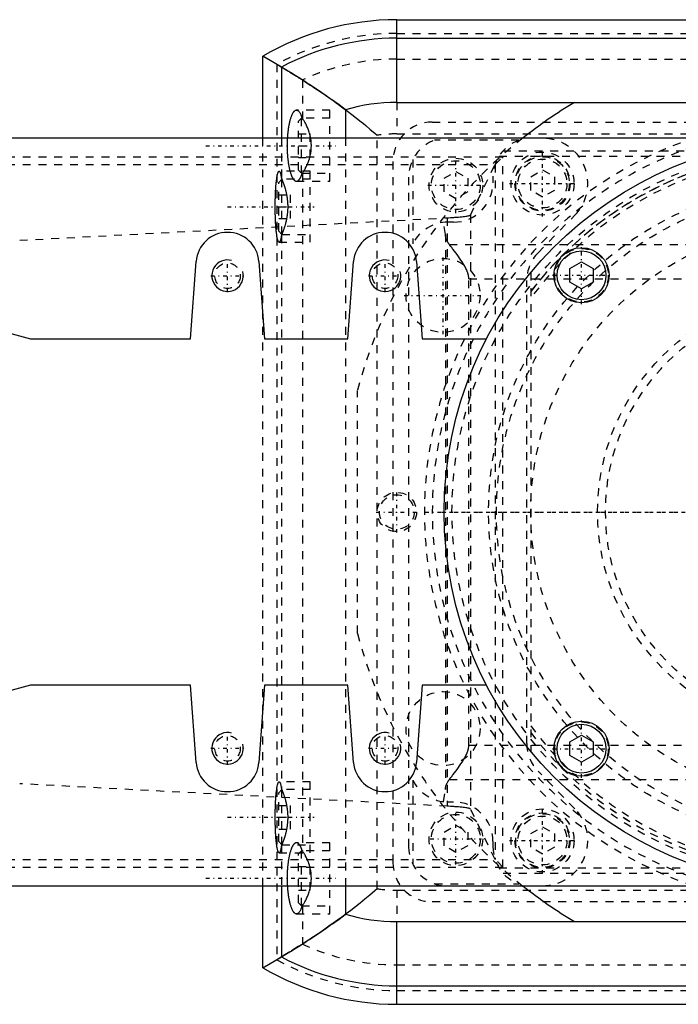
# Model space of a CAD drawing. Extents: x -400 to 147, y -88 to 88.
# Tile 2 of 6: x -276 to -193, y -63 to 63. Entities that reach past the tile are written whole.
import ezdxf

# ---------------------------------------------------------------- set-up
doc = ezdxf.new("R2010")
doc.units = 0
doc.linetypes.add('CENTER', pattern=[1.5, 0.45, -0.5, 0.05, -0.5])
doc.linetypes.add('DASHED', pattern=[2, 1, -1])
for name, color, linetype in [('AM_0', 7, 'CONTINUOUS'), ('AM_10', 7, 'CONTINUOUS'), ('AM_3', 7, 'DASHED'), ('AM_7', 7, 'CENTER')]:
    doc.layers.add(name, color=color, linetype=linetype)

msp = doc.modelspace()

# ---------------------------------------------------------------- linework, layer by layer
at = {"layer": 'AM_0', "color": 7, "linetype": 'CONTINUOUS'}
for p, q in [((-228.5, 52), (-228.5, 62.5)), ((-228.5, 62.5), (60, 62.5)), ((-228.5, 60.15), (60, 60.15)), ((-245.5, 47.5), (-245.5, 57.87)), ((-243.15, 56.49), (-245.5, 57.87)), ((-243.15, 56.49), (-243.15, 47.5)), ((-228.5, 52), (60, 52)), ((-235, 51.06), (-235, 47.5)), ((-350, 47.5), (-175, 47.5)), ((-254.71, 22), (-253.99, 31.79)), ((-246.01, 31.79), (-245.29, 22)), ((-234.71, 22), (-233.99, 31.79)), ((-226.01, 31.79), (-225.29, 22)), ((-206.55, 30.92), (-205.05, 31.78)), ((-205.05, 31.78), (-203.55, 30.92)), ((-206.55, 29.19), (-206.55, 30.92)), ((-203.55, 30.92), (-203.55, 29.19)), ((-205.05, 28.32), (-206.55, 29.19)), ((-203.55, 29.19), (-205.05, 28.32)), ((-290, 26.02), (-275, 22)), ((-275, 22), (-254.71, 22)), ((-245.29, 22), (-234.71, 22)), ((-225.29, 22), (-217.1, 22)), ((-275, -22), (-290, -26.02)), ((-254.71, -22), (-275, -22)), ((-253.99, -31.79), (-254.71, -22)), ((-245.29, -22), (-246.01, -31.79)), ((-234.71, -22), (-245.29, -22)), ((-233.99, -31.79), (-234.71, -22)), ((-225.29, -22), (-226.01, -31.79)), ((-217.1, -22), (-225.29, -22)), ((-206.55, -29.19), (-205.05, -28.32)), ((-205.05, -28.32), (-203.55, -29.19)), ((-206.55, -30.92), (-206.55, -29.19)), ((-203.55, -29.19), (-203.55, -30.92)), ((-205.05, -31.78), (-206.55, -30.92)), ((-203.55, -30.92), (-205.05, -31.78)), ((-175, -47.5), (-350, -47.5)), ((-243.15, -47.5), (-243.15, -56.49)), ((-235, -47.5), (-235, -51.06)), ((-245.5, -57.87), (-245.5, -47.5)), ((-228.5, -62.5), (-228.5, -52)), ((-228.5, -52), (60, -52)), ((-245.5, -57.87), (-243.15, -56.49)), ((-228.5, -60.15), (60, -60.15)), ((-228.5, -62.5), (60, -62.5))]:
    msp.add_line(p, q, dxfattribs=at)
for points in [[(-235, 51.06, 0), (-235.28, 51.27, 0), (-235.84, 51.68, 0), (-236.39, 52.08, 0), (-236.67, 52.28, 0), (-236.95, 52.47, 0), (-237.49, 52.85, 0), (-238.03, 53.22, 0), (-238.56, 53.58, 0), (-239.08, 53.93, 0), (-239.58, 54.26, 0), (-239.83, 54.42, 0), (-240.07, 54.58, 0), (-240.54, 54.88, 0), (-240.99, 55.16, 0), (-241.41, 55.42, 0), (-241.8, 55.67, 0), (-242.02, 55.8, 0), (-242.08, 55.84, 0), (-242.14, 55.87, 0), (-242.16, 55.89, 0), (-242.19, 55.91, 0), (-242.25, 55.94, 0), (-242.31, 55.98, 0), (-242.33, 56, 0), (-242.36, 56.01, 0), (-242.41, 56.04, 0), (-242.47, 56.08, 0), (-242.49, 56.09, 0), (-242.52, 56.11, 0), (-242.57, 56.14, 0), (-242.62, 56.17, 0), (-242.67, 56.2, 0), (-242.72, 56.23, 0), (-242.76, 56.26, 0), (-242.79, 56.27, 0), (-242.81, 56.28, 0), (-242.85, 56.31, 0), (-242.9, 56.34, 0), (-242.94, 56.36, 0), (-242.98, 56.39, 0), (-243.02, 56.41, 0), (-243.04, 56.42, 0), (-243.06, 56.43, 0), (-243.1, 56.46, 0), (-243.13, 56.48, 0), (-243.15, 56.49, 0)], [(-243.15, -56.49, 0), (-243.13, -56.48, 0), (-243.1, -56.46, 0), (-243.06, -56.43, 0), (-243.04, -56.42, 0), (-243.02, -56.41, 0), (-242.98, -56.39, 0), (-242.94, -56.36, 0), (-242.9, -56.34, 0), (-242.85, -56.31, 0), (-242.81, -56.28, 0), (-242.79, -56.27, 0), (-242.76, -56.26, 0), (-242.72, -56.23, 0), (-242.67, -56.2, 0), (-242.62, -56.17, 0), (-242.57, -56.14, 0), (-242.52, -56.11, 0), (-242.49, -56.09, 0), (-242.47, -56.08, 0), (-242.41, -56.04, 0), (-242.36, -56.01, 0), (-242.33, -56, 0), (-242.31, -55.98, 0), (-242.25, -55.94, 0), (-242.19, -55.91, 0), (-242.16, -55.89, 0), (-242.14, -55.87, 0), (-242.08, -55.84, 0), (-242.02, -55.8, 0), (-241.8, -55.67, 0), (-241.41, -55.42, 0), (-240.99, -55.16, 0), (-240.54, -54.88, 0), (-240.07, -54.58, 0), (-239.83, -54.42, 0), (-239.59, -54.26, 0), (-239.08, -53.93, 0), (-238.56, -53.58, 0), (-238.03, -53.22, 0), (-237.49, -52.85, 0), (-236.95, -52.47, 0), (-236.67, -52.28, 0), (-236.39, -52.08, 0), (-235.84, -51.68, 0), (-235.28, -51.27, 0), (-235, -51.06, 0)]]:
    msp.add_polyline3d(points, dxfattribs=at)
for centre, radius in [((-175, 0), 47.5), ((-205.05, 30.05), 3.5), ((-205.05, 30.05), 3.1), ((-205.05, -30.05), 3.5), ((-205.05, -30.05), 3.1)]:
    msp.add_circle(centre, radius, dxfattribs=at)
for centre, radius, start, end in [((-228.5, 29), 33.5, 90, 120.495), ((-228.5, 29), 31.15, 90, 118.0541), ((-228.5, 29), 23, 90, 106.416), ((-175, 0), 60.5, 120.739, 128.2679), ((-250, 31.5), 4, 4.1947, 175.8053), ((-230, 31.5), 4, 4.1947, 175.8053), ((-250, -31.5), 4, 184.1947, 355.8053), ((-230, -31.5), 4, 184.1947, 355.8053), ((-175, 0), 60.5, 231.7321, 239.261), ((-228.5, -29), 23, 253.584, 270), ((-228.5, -29), 31.15, 241.9459, 270), ((-228.5, -29), 33.5, 239.505, 270)]:
    msp.add_arc(centre, radius, start, end, dxfattribs=at)
at = {"layer": 'AM_10', "color": 7, "linetype": 'CONTINUOUS'}
for centre in [(-250, 30), (-230, 30), (-250, -30), (-230, -30)]:
    msp.add_arc(centre, 2, 75, 15, dxfattribs=at)
at = {"layer": 'AM_3', "color": 6, "linetype": 'DASHED'}
for p, q in [((-228.5, 60.75), (60, 60.75)), ((-245.5, 57.87), (-243.75, 56.85)), ((-228.5, 57.5), (60, 57.5)), ((-243.75, 56.85), (-243.75, -56.85)), ((-240.5, 54.85), (-240.5, 49.98)), ((-228.5, 52), (-228.5, 48)), ((-237, 51), (-241.25, 51)), ((-240.6, 50), (-241, 49.6)), ((-240.5, 49.98), (-240.51, 50)), ((-237, 42), (-237, 51)), ((-241, 43.4), (-241, 49.6)), ((-237, 50), (-240.6, 50)), ((-240.6, 43), (-240.6, 50)), ((-224, 49.5), (-69, 49.5)), ((-243.15, 47.5), (-243.15, 42.35)), ((-241, 48), (-239.5, 48)), ((-239.5, 45), (-239.5, 48)), ((-235, 47.5), (-235, -47.5)), ((-231, -47.83), (-231, 47.83)), ((-228.5, 48), (60, 48)), ((-210, 47.45), (-330.86, 47.45)), ((-245.5, -47.5), (-245.5, 47.5)), ((-241, 46.5), (-239.5, 46.5)), ((-213, 47.2), (-223.7, 47.2)), ((-350, 45.1), (-215.03, 45.1)), ((-216.02, 44.1), (-215.03, 45.1)), ((-215.52, 45.19), (-77.48, 45.19)), ((-215.03, -45.1), (-215.03, 45.1)), ((-215.01, 45.85), (-77.99, 45.85)), ((-350, 44.1), (-216.02, 44.1)), ((-241, 45), (-239.5, 45)), ((-229, 44.5), (-229, -44.5)), ((-226.48, 44.73), (-226.48, 34.03)), ((-219.15, 37.7), (-216.03, 44.1)), ((-216.03, 44.1), (-216.03, -44.1)), ((-239.5, 43.25), (-243.45, 43.25)), ((-241, 43.4), (-240.6, 43)), ((-240.6, 43), (-237, 43)), ((-240.51, 43), (-240.5, 43.02)), ((-240.5, 43.02), (-240.5, -43.02)), ((-239.5, 34.25), (-239.5, 43.25)), ((-222.5, 42.37), (-221, 43.23)), ((-221, 43.23), (-219.5, 42.37)), ((-211.5, 42.57), (-210, 43.43)), ((-211.5, 40.83), (-211.5, 42.57)), ((-210, 43.43), (-208.5, 42.57)), ((-208.5, 42.57), (-208.5, 40.83)), ((-243.1, 42.25), (-243.5, 41.85)), ((-243.5, 35.65), (-243.5, 41.85)), ((-239.5, 42.25), (-243.1, 42.25)), ((-243.1, 35.25), (-243.1, 42.25)), ((-241.25, 42), (-237, 42)), ((-227, 42.5), (-227, -42.5)), ((-222.5, 40.63), (-222.5, 42.37)), ((-219.5, 42.37), (-219.5, 40.63)), ((-216.3, 42.5), (-216.3, 41.8)), ((-243.5, 40.25), (-242, 40.25)), ((-242, 37.25), (-242, 40.25)), ((-221, 39.77), (-222.5, 40.63)), ((-219.5, 40.63), (-221, 39.77)), ((-210, 39.97), (-211.5, 40.83)), ((-208.5, 40.83), (-210, 39.97)), ((-243.5, 38.75), (-242, 38.75)), ((-219.15, 37.7), (-219.15, -37.7)), ((-210.57, 32.91), (-205.9, 37.67)), ((-276.39, 34.5), (-222.1, 37.35)), ((-243.5, 37.25), (-242, 37.25)), ((-222.33, 35.25), (-222.57, 36.77)), ((-222.1, 37.35), (-222.1, -37.35)), ((-221.3, 36.8), (-222, 36.8)), ((-243.5, 35.65), (-243.1, 35.25)), ((-243.15, 35.15), (-243.15, -35.15)), ((-243.1, 35.25), (-239.5, 35.25)), ((-222.33, 35.25), (-222.33, -35.25)), ((-243.45, 34.25), (-239.5, 34.25)), ((-221.83, 33.95), (-71.17, 33.95)), ((-211.5, 30.4), (-211.5, -30.4)), ((-219.35, 29.6), (-73.65, 29.6)), ((-219.35, -29.6), (-219.35, 29.6)), ((-212, -29.41), (-212, 29.41)), ((-233.5, -15.43), (-233.5, 15.43)), ((-219.35, -29.6), (-73.65, -29.6)), ((-205.9, -37.67), (-210.57, -32.91)), ((-222.1, -37.35), (-276.39, -34.5)), ((-239.5, -34.25), (-243.45, -34.25)), ((-239.5, -43.25), (-239.5, -34.25)), ((-226.48, -34.03), (-226.48, -44.73)), ((-221.83, -33.95), (-71.17, -33.95)), ((-243.1, -35.25), (-243.5, -35.65)), ((-243.5, -41.85), (-243.5, -35.65)), ((-239.5, -35.25), (-243.1, -35.25)), ((-243.1, -42.25), (-243.1, -35.25)), ((-222.57, -36.77), (-222.33, -35.25)), ((-243.5, -37.25), (-242, -37.25)), ((-242, -40.25), (-242, -37.25)), ((-222, -36.8), (-221.3, -36.8)), ((-243.5, -38.75), (-242, -38.75)), ((-216.03, -44.1), (-219.15, -37.7)), ((-222.5, -40.63), (-221, -39.77)), ((-221, -39.77), (-219.5, -40.63)), ((-211.5, -40.83), (-210, -39.97)), ((-210, -39.97), (-208.5, -40.83)), ((-243.5, -40.25), (-242, -40.25)), ((-222.5, -42.37), (-222.5, -40.63)), ((-219.5, -40.63), (-219.5, -42.37)), ((-211.5, -42.57), (-211.5, -40.83)), ((-208.5, -40.83), (-208.5, -42.57)), ((-243.5, -41.85), (-243.1, -42.25)), ((-243.15, -42.35), (-243.15, -47.5)), ((-243.1, -42.25), (-239.5, -42.25)), ((-237, -42), (-241.25, -42)), ((-237, -51), (-237, -42)), ((-221, -43.23), (-222.5, -42.37)), ((-219.5, -42.37), (-221, -43.23)), ((-216.3, -41.8), (-216.3, -42.5)), ((-243.45, -43.25), (-239.5, -43.25)), ((-240.6, -43), (-241, -43.4)), ((-241, -49.6), (-241, -43.4)), ((-237, -43), (-240.6, -43)), ((-240.6, -50), (-240.6, -43)), ((-240.5, -43.02), (-240.51, -43)), ((-210, -43.43), (-211.5, -42.57)), ((-208.5, -42.57), (-210, -43.43)), ((-350, -44.1), (-216.02, -44.1)), ((-241, -45), (-239.5, -45)), ((-239.5, -48), (-239.5, -45)), ((-215.03, -45.1), (-216.02, -44.1)), ((-350, -45.1), (-215.03, -45.1)), ((-215.52, -45.19), (-77.48, -45.19)), ((-215.01, -45.85), (-77.99, -45.85)), ((-330.86, -47.45), (-210, -47.45)), ((-241, -46.5), (-239.5, -46.5)), ((-223.7, -47.2), (-213, -47.2)), ((-241, -48), (-239.5, -48)), ((-228.5, -48), (-228.5, -52)), ((-228.5, -48), (60, -48)), ((-241, -49.6), (-240.6, -50)), ((-240.6, -50), (-237, -50)), ((-240.51, -50), (-240.5, -49.98)), ((-240.5, -49.98), (-240.5, -54.85)), ((-69, -49.5), (-224, -49.5)), ((-241.25, -51), (-237, -51)), ((-243.75, -56.85), (-245.5, -57.87)), ((-228.5, -57.5), (60, -57.5)), ((-228.5, -60.75), (60, -60.75))]:
    msp.add_line(p, q, dxfattribs=at)
for points in [[(-243.75, 56.85, 0), (-243.19, 56.51, 0), (-242.09, 55.85, 0), (-241.02, 55.18, 0), (-240.5, 54.85, 0)], [(-240.5, 54.85, 0), (-240.31, 54.73, 0), (-239.92, 54.48, 0), (-239.49, 54.2, 0), (-239.27, 54.05, 0), (-239.04, 53.9, 0), (-238.57, 53.59, 0), (-238.07, 53.25, 0), (-237.56, 52.9, 0), (-237.02, 52.53, 0), (-236.48, 52.14, 0), (-236.2, 51.94, 0), (-235.92, 51.74, 0), (-235.36, 51.33, 0), (-234.78, 50.9, 0), (-234.2, 50.46, 0), (-233.62, 50.01, 0), (-233.04, 49.54, 0), (-232.74, 49.31, 0), (-232.45, 49.07, 0), (-231.87, 48.58, 0), (-231.29, 48.09, 0), (-231, 47.83, 0)], [(-241.25, 51, 0), (-241.27, 51, 0), (-241.3, 51, 0), (-241.34, 50.99, 0), (-241.35, 50.98, 0), (-241.37, 50.98, 0), (-241.4, 50.96, 0), (-241.44, 50.94, 0), (-241.47, 50.92, 0), (-241.51, 50.89, 0), (-241.54, 50.86, 0), (-241.56, 50.85, 0), (-241.57, 50.83, 0), (-241.61, 50.79, 0), (-241.64, 50.75, 0), (-241.67, 50.71, 0), (-241.7, 50.66, 0), (-241.73, 50.61, 0), (-241.75, 50.58, 0), (-241.77, 50.55, 0), (-241.8, 50.49, 0), (-241.83, 50.43, 0), (-241.84, 50.4, 0), (-241.86, 50.36, 0), (-241.89, 50.3, 0), (-241.92, 50.22, 0), (-241.93, 50.19, 0), (-241.94, 50.15, 0), (-241.97, 50.07, 0), (-242, 49.99, 0), (-242.02, 49.9, 0), (-242.05, 49.82, 0), (-242.08, 49.73, 0), (-242.09, 49.68, 0), (-242.1, 49.64, 0), (-242.12, 49.54, 0), (-242.15, 49.44, 0), (-242.17, 49.34, 0), (-242.19, 49.24, 0), (-242.21, 49.13, 0), (-242.22, 49.08, 0), (-242.23, 49.03, 0), (-242.25, 48.92, 0), (-242.27, 48.81, 0), (-242.28, 48.69, 0), (-242.3, 48.58, 0), (-242.32, 48.46, 0), (-242.32, 48.4, 0), (-242.33, 48.34, 0), (-242.34, 48.22, 0), (-242.36, 48.1, 0), (-242.37, 47.98, 0), (-242.38, 47.85, 0), (-242.39, 47.73, 0), (-242.39, 47.66, 0), (-242.4, 47.6, 0), (-242.41, 47.47, 0), (-242.41, 47.35, 0), (-242.42, 47.22, 0), (-242.42, 47.09, 0), (-242.43, 46.96, 0), (-242.43, 46.89, 0), (-242.43, 46.83, 0), (-242.43, 46.7, 0), (-242.43, 46.57, 0), (-242.43, 46.5, 0), (-242.43, 46.43, 0), (-242.43, 46.3, 0), (-242.43, 46.17, 0), (-242.43, 46.11, 0), (-242.43, 46.04, 0), (-242.42, 45.91, 0), (-242.42, 45.78, 0), (-242.41, 45.65, 0), (-242.41, 45.53, 0), (-242.4, 45.4, 0), (-242.39, 45.34, 0), (-242.39, 45.27, 0), (-242.38, 45.15, 0), (-242.37, 45.02, 0), (-242.36, 44.9, 0), (-242.34, 44.78, 0), (-242.33, 44.66, 0), (-242.32, 44.6, 0), (-242.32, 44.54, 0), (-242.3, 44.42, 0), (-242.28, 44.31, 0), (-242.27, 44.19, 0), (-242.25, 44.08, 0), (-242.23, 43.97, 0), (-242.22, 43.92, 0), (-242.21, 43.87, 0), (-242.19, 43.76, 0), (-242.17, 43.66, 0), (-242.15, 43.56, 0), (-242.12, 43.46, 0), (-242.1, 43.36, 0), (-242.09, 43.32, 0), (-242.08, 43.27, 0), (-242.05, 43.18, 0), (-242.02, 43.1, 0), (-242, 43.01, 0), (-241.97, 42.93, 0), (-241.94, 42.85, 0), (-241.93, 42.81, 0), (-241.92, 42.78, 0), (-241.89, 42.7, 0), (-241.86, 42.64, 0), (-241.84, 42.6, 0), (-241.83, 42.57, 0), (-241.8, 42.51, 0), (-241.77, 42.45, 0), (-241.75, 42.42, 0), (-241.73, 42.39, 0), (-241.7, 42.34, 0), (-241.67, 42.29, 0), (-241.64, 42.25, 0), (-241.61, 42.21, 0), (-241.57, 42.17, 0), (-241.56, 42.15, 0), (-241.54, 42.14, 0), (-241.51, 42.11, 0), (-241.47, 42.08, 0), (-241.44, 42.06, 0), (-241.4, 42.04, 0), (-241.37, 42.02, 0), (-241.35, 42.02, 0), (-241.34, 42.01, 0), (-241.3, 42, 0), (-241.27, 42, 0), (-241.25, 42, 0)], [(-240.51, 50, 0), (-240.52, 50.05, 0), (-240.56, 50.16, 0), (-240.6, 50.25, 0), (-240.61, 50.3, 0), (-240.63, 50.34, 0), (-240.67, 50.43, 0), (-240.71, 50.51, 0), (-240.75, 50.58, 0), (-240.79, 50.65, 0), (-240.83, 50.71, 0), (-240.86, 50.74, 0), (-240.88, 50.77, 0), (-240.92, 50.82, 0), (-240.96, 50.87, 0), (-241.01, 50.9, 0), (-241.05, 50.94, 0), (-241.09, 50.96, 0), (-241.12, 50.97, 0), (-241.14, 50.98, 0), (-241.18, 50.99, 0), (-241.23, 51, 0), (-241.25, 51, 0)], [(-239.56, 48, 0), (-239.58, 48.07, 0), (-239.62, 48.2, 0), (-239.66, 48.33, 0), (-239.68, 48.4, 0), (-239.71, 48.46, 0), (-239.75, 48.59, 0), (-239.8, 48.71, 0), (-239.85, 48.83, 0), (-239.91, 48.95, 0), (-239.96, 49.06, 0), (-239.98, 49.11, 0), (-240.01, 49.17, 0), (-240.07, 49.27, 0), (-240.12, 49.38, 0), (-240.18, 49.47, 0), (-240.23, 49.57, 0), (-240.29, 49.67, 0), (-240.32, 49.71, 0), (-240.35, 49.76, 0), (-240.41, 49.85, 0), (-240.47, 49.94, 0), (-240.5, 49.98, 0)], [(-239.5, 47.76, 0), (-239.51, 47.8, 0), (-239.53, 47.88, 0), (-239.55, 47.96, 0), (-239.56, 48, 0)], [(-239.45, 47.5, 0), (-239.45, 47.54, 0), (-239.47, 47.63, 0), (-239.49, 47.72, 0), (-239.5, 47.76, 0)], [(-239.5, 45.24, 0), (-239.49, 45.3, 0), (-239.46, 45.42, 0), (-239.44, 45.55, 0), (-239.43, 45.61, 0), (-239.42, 45.67, 0), (-239.4, 45.8, 0), (-239.38, 45.93, 0), (-239.37, 46.05, 0), (-239.36, 46.18, 0), (-239.36, 46.31, 0), (-239.36, 46.37, 0), (-239.35, 46.43, 0), (-239.35, 46.55, 0), (-239.36, 46.68, 0), (-239.36, 46.81, 0), (-239.37, 46.93, 0), (-239.38, 47.06, 0), (-239.39, 47.12, 0), (-239.4, 47.19, 0), (-239.41, 47.31, 0), (-239.43, 47.44, 0), (-239.45, 47.5, 0)], [(-239.56, 45, 0), (-239.55, 45.04, 0), (-239.53, 45.12, 0), (-239.51, 45.2, 0), (-239.5, 45.24, 0)], [(-240.34, 43.25, 0), (-240.32, 43.29, 0), (-240.27, 43.37, 0), (-240.22, 43.45, 0), (-240.19, 43.49, 0), (-240.17, 43.54, 0), (-240.12, 43.62, 0), (-240.08, 43.71, 0), (-240.03, 43.8, 0), (-239.98, 43.89, 0), (-239.94, 43.98, 0), (-239.92, 44.03, 0), (-239.89, 44.08, 0), (-239.85, 44.18, 0), (-239.81, 44.28, 0), (-239.76, 44.39, 0), (-239.72, 44.49, 0), (-239.68, 44.6, 0), (-239.66, 44.66, 0), (-239.65, 44.71, 0), (-239.61, 44.83, 0), (-239.58, 44.94, 0), (-239.56, 45, 0)], [(-216.03, 44.1, 0), (-216.02, 44.1, 0), (-216.02, 44.1, 0), (-216.02, 44.1, 0), (-216.02, 44.1, 0)], [(-243.45, 34.25, 0), (-243.46, 34.25, 0), (-243.47, 34.25, 0), (-243.49, 34.26, 0), (-243.49, 34.27, 0), (-243.5, 34.27, 0), (-243.51, 34.29, 0), (-243.53, 34.31, 0), (-243.54, 34.33, 0), (-243.56, 34.36, 0), (-243.57, 34.39, 0), (-243.58, 34.4, 0), (-243.59, 34.42, 0), (-243.6, 34.46, 0), (-243.61, 34.5, 0), (-243.63, 34.54, 0), (-243.64, 34.59, 0), (-243.65, 34.64, 0), (-243.66, 34.67, 0), (-243.67, 34.7, 0), (-243.68, 34.76, 0), (-243.69, 34.82, 0), (-243.7, 34.85, 0), (-243.7, 34.89, 0), (-243.72, 34.95, 0), (-243.73, 35.03, 0), (-243.74, 35.06, 0), (-243.74, 35.1, 0), (-243.75, 35.18, 0), (-243.76, 35.26, 0), (-243.78, 35.35, 0), (-243.79, 35.43, 0), (-243.8, 35.52, 0), (-243.8, 35.57, 0), (-243.81, 35.61, 0), (-243.82, 35.71, 0), (-243.83, 35.81, 0), (-243.84, 35.91, 0), (-243.85, 36.01, 0), (-243.85, 36.12, 0), (-243.86, 36.17, 0), (-243.86, 36.22, 0), (-243.87, 36.33, 0), (-243.88, 36.44, 0), (-243.88, 36.56, 0), (-243.89, 36.67, 0), (-243.9, 36.79, 0), (-243.9, 36.85, 0), (-243.9, 36.91, 0), (-243.91, 37.03, 0), (-243.92, 37.15, 0), (-243.92, 37.27, 0), (-243.93, 37.4, 0), (-243.93, 37.52, 0), (-243.93, 37.59, 0), (-243.93, 37.65, 0), (-243.94, 37.78, 0), (-243.94, 37.9, 0), (-243.94, 38.03, 0), (-243.94, 38.16, 0), (-243.95, 38.29, 0), (-243.95, 38.36, 0), (-243.95, 38.42, 0), (-243.95, 38.55, 0), (-243.95, 38.68, 0), (-243.95, 38.75, 0), (-243.95, 38.82, 0), (-243.95, 38.95, 0), (-243.95, 39.08, 0), (-243.95, 39.14, 0), (-243.95, 39.21, 0), (-243.94, 39.34, 0), (-243.94, 39.47, 0), (-243.94, 39.6, 0), (-243.94, 39.72, 0), (-243.93, 39.85, 0), (-243.93, 39.91, 0), (-243.93, 39.98, 0), (-243.93, 40.1, 0), (-243.92, 40.23, 0), (-243.92, 40.35, 0), (-243.91, 40.47, 0), (-243.9, 40.59, 0), (-243.9, 40.65, 0), (-243.9, 40.71, 0), (-243.89, 40.83, 0), (-243.88, 40.94, 0), (-243.88, 41.06, 0), (-243.87, 41.17, 0), (-243.86, 41.28, 0), (-243.86, 41.33, 0), (-243.85, 41.38, 0), (-243.85, 41.49, 0), (-243.84, 41.59, 0), (-243.83, 41.69, 0), (-243.82, 41.79, 0), (-243.81, 41.89, 0), (-243.8, 41.93, 0), (-243.8, 41.98, 0), (-243.79, 42.07, 0), (-243.78, 42.15, 0), (-243.76, 42.24, 0), (-243.75, 42.32, 0), (-243.74, 42.4, 0), (-243.74, 42.44, 0), (-243.73, 42.47, 0), (-243.72, 42.55, 0), (-243.7, 42.61, 0), (-243.7, 42.65, 0), (-243.69, 42.68, 0), (-243.68, 42.74, 0), (-243.67, 42.8, 0), (-243.66, 42.83, 0), (-243.65, 42.86, 0), (-243.64, 42.91, 0), (-243.63, 42.96, 0), (-243.61, 43, 0), (-243.6, 43.04, 0), (-243.59, 43.08, 0), (-243.58, 43.1, 0), (-243.57, 43.11, 0), (-243.56, 43.14, 0), (-243.54, 43.17, 0), (-243.53, 43.19, 0), (-243.51, 43.21, 0), (-243.5, 43.23, 0), (-243.49, 43.23, 0), (-243.49, 43.24, 0), (-243.47, 43.25, 0), (-243.46, 43.25, 0), (-243.45, 43.25, 0)], [(-243.45, 43.25, 0), (-243.44, 43.25, 0), (-243.42, 43.24, 0), (-243.4, 43.23, 0), (-243.4, 43.22, 0), (-243.39, 43.21, 0), (-243.37, 43.19, 0), (-243.35, 43.16, 0), (-243.33, 43.13, 0), (-243.32, 43.09, 0), (-243.3, 43.04, 0), (-243.29, 43.02, 0), (-243.28, 42.99, 0), (-243.27, 42.94, 0), (-243.25, 42.88, 0), (-243.23, 42.81, 0), (-243.22, 42.74, 0), (-243.2, 42.66, 0), (-243.19, 42.62, 0), (-243.19, 42.58, 0), (-243.17, 42.49, 0), (-243.16, 42.4, 0), (-243.15, 42.35, 0)], [(-240.86, 42.25, 0), (-240.85, 42.26, 0), (-240.83, 42.29, 0), (-240.81, 42.32, 0), (-240.8, 42.34, 0), (-240.79, 42.36, 0), (-240.77, 42.39, 0), (-240.75, 42.43, 0), (-240.73, 42.46, 0), (-240.71, 42.5, 0), (-240.69, 42.54, 0), (-240.68, 42.56, 0), (-240.67, 42.59, 0), (-240.65, 42.63, 0), (-240.63, 42.67, 0), (-240.61, 42.72, 0), (-240.59, 42.77, 0), (-240.57, 42.82, 0), (-240.56, 42.84, 0), (-240.55, 42.87, 0), (-240.53, 42.92, 0), (-240.51, 42.97, 0), (-240.51, 43, 0)], [(-240.5, 43.02, 0), (-240.47, 43.05, 0), (-240.42, 43.13, 0), (-240.37, 43.21, 0), (-240.34, 43.25, 0)], [(-243.15, 42.35, 0), (-243.14, 42.33, 0), (-243.12, 42.28, 0), (-243.1, 42.23, 0), (-243.09, 42.21, 0), (-243.08, 42.18, 0), (-243.06, 42.13, 0), (-243.04, 42.08, 0), (-243.02, 42.03, 0), (-243, 41.98, 0), (-242.98, 41.93, 0), (-242.97, 41.91, 0), (-242.96, 41.88, 0), (-242.94, 41.83, 0), (-242.92, 41.77, 0), (-242.9, 41.71, 0), (-242.88, 41.66, 0), (-242.86, 41.6, 0), (-242.85, 41.57, 0), (-242.84, 41.54, 0), (-242.82, 41.48, 0), (-242.8, 41.42, 0), (-242.79, 41.39, 0), (-242.78, 41.36, 0), (-242.76, 41.29, 0), (-242.74, 41.23, 0), (-242.73, 41.2, 0), (-242.72, 41.16, 0), (-242.7, 41.1, 0), (-242.68, 41.03, 0), (-242.66, 40.96, 0), (-242.64, 40.89, 0), (-242.62, 40.83, 0), (-242.62, 40.79, 0), (-242.61, 40.76, 0), (-242.59, 40.68, 0), (-242.57, 40.61, 0), (-242.56, 40.54, 0), (-242.54, 40.47, 0), (-242.53, 40.4, 0), (-242.52, 40.36, 0), (-242.51, 40.32, 0), (-242.5, 40.25, 0), (-242.48, 40.17, 0), (-242.47, 40.1, 0), (-242.46, 40.02, 0), (-242.45, 39.94, 0), (-242.44, 39.91, 0), (-242.44, 39.87, 0), (-242.43, 39.79, 0), (-242.42, 39.71, 0), (-242.41, 39.64, 0), (-242.4, 39.56, 0), (-242.39, 39.48, 0), (-242.39, 39.44, 0), (-242.38, 39.41, 0), (-242.38, 39.33, 0), (-242.37, 39.25, 0), (-242.37, 39.17, 0), (-242.37, 39.1, 0), (-242.36, 39.02, 0), (-242.36, 38.98, 0), (-242.36, 38.94, 0), (-242.36, 38.86, 0), (-242.36, 38.79, 0), (-242.36, 38.75, 0), (-242.36, 38.71, 0), (-242.36, 38.64, 0), (-242.36, 38.56, 0), (-242.36, 38.52, 0), (-242.36, 38.48, 0), (-242.37, 38.4, 0), (-242.37, 38.33, 0), (-242.37, 38.25, 0), (-242.38, 38.17, 0), (-242.38, 38.09, 0), (-242.39, 38.06, 0), (-242.39, 38.02, 0), (-242.4, 37.94, 0), (-242.41, 37.86, 0), (-242.42, 37.79, 0), (-242.43, 37.71, 0), (-242.44, 37.63, 0), (-242.44, 37.59, 0), (-242.45, 37.56, 0), (-242.46, 37.48, 0), (-242.47, 37.4, 0), (-242.48, 37.33, 0), (-242.5, 37.25, 0), (-242.51, 37.18, 0), (-242.52, 37.14, 0), (-242.53, 37.1, 0), (-242.54, 37.03, 0), (-242.56, 36.96, 0), (-242.57, 36.89, 0), (-242.59, 36.82, 0), (-242.61, 36.74, 0), (-242.62, 36.71, 0), (-242.62, 36.67, 0), (-242.64, 36.61, 0), (-242.66, 36.54, 0), (-242.68, 36.47, 0), (-242.7, 36.4, 0), (-242.72, 36.34, 0), (-242.73, 36.3, 0), (-242.74, 36.27, 0), (-242.76, 36.21, 0), (-242.78, 36.14, 0), (-242.79, 36.11, 0), (-242.8, 36.08, 0), (-242.82, 36.02, 0), (-242.84, 35.96, 0), (-242.85, 35.93, 0), (-242.86, 35.9, 0), (-242.88, 35.84, 0), (-242.9, 35.79, 0), (-242.92, 35.73, 0), (-242.94, 35.67, 0), (-242.96, 35.62, 0), (-242.97, 35.59, 0), (-242.98, 35.57, 0), (-243, 35.52, 0), (-243.02, 35.47, 0), (-243.04, 35.42, 0), (-243.06, 35.37, 0), (-243.08, 35.32, 0), (-243.09, 35.29, 0), (-243.1, 35.27, 0), (-243.12, 35.22, 0), (-243.14, 35.17, 0), (-243.15, 35.15, 0)], [(-241.25, 42, 0), (-241.24, 42, 0), (-241.22, 42, 0), (-241.2, 42, 0), (-241.18, 42.01, 0), (-241.17, 42.01, 0), (-241.15, 42.02, 0), (-241.13, 42.02, 0), (-241.11, 42.03, 0), (-241.09, 42.04, 0), (-241.06, 42.06, 0), (-241.05, 42.06, 0), (-241.04, 42.07, 0), (-241.02, 42.08, 0), (-241, 42.1, 0), (-240.98, 42.12, 0), (-240.96, 42.14, 0), (-240.94, 42.16, 0), (-240.93, 42.17, 0), (-240.92, 42.18, 0), (-240.89, 42.21, 0), (-240.87, 42.23, 0), (-240.86, 42.25, 0)], [(-222.1, 37.35, 0), (-221.95, 37.35, 0), (-221.67, 37.37, 0), (-221.39, 37.39, 0), (-221.26, 37.4, 0), (-221.13, 37.41, 0), (-220.89, 37.42, 0), (-220.66, 37.44, 0), (-220.44, 37.46, 0), (-220.24, 37.48, 0), (-220.06, 37.5, 0), (-219.97, 37.51, 0), (-219.89, 37.52, 0), (-219.74, 37.54, 0), (-219.6, 37.56, 0), (-219.49, 37.58, 0), (-219.39, 37.61, 0), (-219.3, 37.63, 0), (-219.27, 37.64, 0), (-219.24, 37.65, 0), (-219.19, 37.67, 0), (-219.16, 37.69, 0), (-219.15, 37.7, 0)], [(-243.15, 35.15, 0), (-243.16, 35.1, 0), (-243.17, 35.01, 0), (-243.19, 34.92, 0), (-243.19, 34.88, 0), (-243.2, 34.84, 0), (-243.22, 34.76, 0), (-243.23, 34.69, 0), (-243.25, 34.62, 0), (-243.27, 34.56, 0), (-243.28, 34.51, 0), (-243.29, 34.48, 0), (-243.3, 34.46, 0), (-243.32, 34.41, 0), (-243.33, 34.37, 0), (-243.35, 34.34, 0), (-243.37, 34.31, 0), (-243.39, 34.29, 0), (-243.4, 34.28, 0), (-243.4, 34.27, 0), (-243.42, 34.26, 0), (-243.44, 34.25, 0), (-243.45, 34.25, 0)], [(-221.83, 33.95, 0), (-221.85, 33.98, 0), (-221.91, 34.05, 0), (-221.95, 34.12, 0), (-221.98, 34.15, 0), (-222, 34.19, 0), (-222.04, 34.26, 0), (-222.08, 34.33, 0), (-222.12, 34.4, 0), (-222.15, 34.47, 0), (-222.18, 34.54, 0), (-222.2, 34.58, 0), (-222.21, 34.61, 0), (-222.24, 34.69, 0), (-222.26, 34.76, 0), (-222.28, 34.83, 0), (-222.29, 34.91, 0), (-222.31, 34.98, 0), (-222.31, 35.02, 0), (-222.32, 35.05, 0), (-222.32, 35.13, 0), (-222.32, 35.2, 0), (-222.33, 35.24, 0)], [(-219.35, 29.6, 0), (-219.35, 29.63, 0), (-219.35, 29.68, 0), (-219.36, 29.73, 0), (-219.36, 29.75, 0), (-219.37, 29.78, 0), (-219.37, 29.83, 0), (-219.38, 29.88, 0), (-219.39, 29.93, 0), (-219.4, 29.98, 0), (-219.41, 30.03, 0), (-219.41, 30.06, 0), (-219.42, 30.08, 0), (-219.43, 30.13, 0), (-219.44, 30.18, 0), (-219.46, 30.23, 0), (-219.47, 30.28, 0), (-219.49, 30.33, 0), (-219.5, 30.35, 0), (-219.5, 30.38, 0), (-219.52, 30.43, 0), (-219.54, 30.48, 0), (-219.55, 30.5, 0), (-219.56, 30.53, 0), (-219.57, 30.57, 0), (-219.59, 30.62, 0), (-219.6, 30.65, 0), (-219.61, 30.67, 0), (-219.63, 30.72, 0), (-219.66, 30.77, 0), (-219.73, 30.93, 0), (-219.88, 31.21, 0), (-220.03, 31.48, 0), (-220.2, 31.74, 0), (-220.36, 31.99, 0), (-220.44, 32.11, 0), (-220.53, 32.23, 0), (-220.69, 32.45, 0), (-220.85, 32.67, 0), (-221.02, 32.89, 0), (-221.18, 33.11, 0), (-221.34, 33.32, 0), (-221.42, 33.42, 0), (-221.49, 33.52, 0), (-221.64, 33.7, 0), (-221.77, 33.87, 0), (-221.83, 33.95, 0)], [(-221.83, -33.95, 0), (-221.77, -33.87, 0), (-221.64, -33.7, 0), (-221.49, -33.52, 0), (-221.42, -33.42, 0), (-221.34, -33.32, 0), (-221.18, -33.11, 0), (-221.02, -32.89, 0), (-220.85, -32.67, 0), (-220.69, -32.45, 0), (-220.53, -32.23, 0), (-220.44, -32.11, 0), (-220.36, -31.99, 0), (-220.2, -31.74, 0), (-220.03, -31.48, 0), (-219.88, -31.21, 0), (-219.73, -30.93, 0), (-219.66, -30.77, 0), (-219.63, -30.72, 0), (-219.61, -30.67, 0), (-219.6, -30.65, 0), (-219.59, -30.62, 0), (-219.57, -30.57, 0), (-219.56, -30.53, 0), (-219.55, -30.5, 0), (-219.54, -30.48, 0), (-219.52, -30.43, 0), (-219.5, -30.38, 0), (-219.5, -30.35, 0), (-219.49, -30.33, 0), (-219.47, -30.28, 0), (-219.46, -30.23, 0), (-219.44, -30.18, 0), (-219.43, -30.13, 0), (-219.42, -30.08, 0), (-219.41, -30.06, 0), (-219.41, -30.03, 0), (-219.4, -29.98, 0), (-219.39, -29.93, 0), (-219.38, -29.88, 0), (-219.37, -29.83, 0), (-219.37, -29.78, 0), (-219.36, -29.75, 0), (-219.36, -29.73, 0), (-219.35, -29.68, 0), (-219.35, -29.63, 0), (-219.35, -29.6, 0)], [(-243.45, -43.25, 0), (-243.46, -43.25, 0), (-243.47, -43.25, 0), (-243.49, -43.24, 0), (-243.49, -43.23, 0), (-243.5, -43.23, 0), (-243.51, -43.21, 0), (-243.53, -43.19, 0), (-243.54, -43.17, 0), (-243.56, -43.14, 0), (-243.57, -43.11, 0), (-243.58, -43.1, 0), (-243.59, -43.08, 0), (-243.6, -43.04, 0), (-243.61, -43, 0), (-243.63, -42.96, 0), (-243.64, -42.91, 0), (-243.65, -42.86, 0), (-243.66, -42.83, 0), (-243.67, -42.8, 0), (-243.68, -42.74, 0), (-243.69, -42.68, 0), (-243.7, -42.65, 0), (-243.7, -42.61, 0), (-243.72, -42.55, 0), (-243.73, -42.47, 0), (-243.74, -42.44, 0), (-243.74, -42.4, 0), (-243.75, -42.32, 0), (-243.76, -42.24, 0), (-243.78, -42.15, 0), (-243.79, -42.07, 0), (-243.8, -41.98, 0), (-243.8, -41.93, 0), (-243.81, -41.89, 0), (-243.82, -41.79, 0), (-243.83, -41.69, 0), (-243.84, -41.59, 0), (-243.85, -41.49, 0), (-243.85, -41.38, 0), (-243.86, -41.33, 0), (-243.86, -41.28, 0), (-243.87, -41.17, 0), (-243.88, -41.06, 0), (-243.88, -40.94, 0), (-243.89, -40.83, 0), (-243.9, -40.71, 0), (-243.9, -40.65, 0), (-243.9, -40.59, 0), (-243.91, -40.47, 0), (-243.92, -40.35, 0), (-243.92, -40.23, 0), (-243.93, -40.1, 0), (-243.93, -39.98, 0), (-243.93, -39.91, 0), (-243.93, -39.85, 0), (-243.94, -39.72, 0), (-243.94, -39.6, 0), (-243.94, -39.47, 0), (-243.94, -39.34, 0), (-243.95, -39.21, 0), (-243.95, -39.14, 0), (-243.95, -39.08, 0), (-243.95, -38.95, 0), (-243.95, -38.82, 0), (-243.95, -38.75, 0), (-243.95, -38.68, 0), (-243.95, -38.55, 0), (-243.95, -38.42, 0), (-243.95, -38.36, 0), (-243.95, -38.29, 0), (-243.94, -38.16, 0), (-243.94, -38.03, 0), (-243.94, -37.9, 0), (-243.94, -37.78, 0), (-243.93, -37.65, 0), (-243.93, -37.59, 0), (-243.93, -37.52, 0), (-243.93, -37.4, 0), (-243.92, -37.27, 0), (-243.92, -37.15, 0), (-243.91, -37.03, 0), (-243.9, -36.91, 0), (-243.9, -36.85, 0), (-243.9, -36.79, 0), (-243.89, -36.67, 0), (-243.88, -36.56, 0), (-243.88, -36.44, 0), (-243.87, -36.33, 0), (-243.86, -36.22, 0), (-243.86, -36.17, 0), (-243.85, -36.12, 0), (-243.85, -36.01, 0), (-243.84, -35.91, 0), (-243.83, -35.81, 0), (-243.82, -35.71, 0), (-243.81, -35.61, 0), (-243.8, -35.57, 0), (-243.8, -35.52, 0), (-243.79, -35.43, 0), (-243.78, -35.35, 0), (-243.76, -35.26, 0), (-243.75, -35.18, 0), (-243.74, -35.1, 0), (-243.74, -35.06, 0), (-243.73, -35.03, 0), (-243.72, -34.95, 0), (-243.7, -34.89, 0), (-243.7, -34.85, 0), (-243.69, -34.82, 0), (-243.68, -34.76, 0), (-243.67, -34.7, 0), (-243.66, -34.67, 0), (-243.65, -34.64, 0), (-243.64, -34.59, 0), (-243.63, -34.54, 0), (-243.61, -34.5, 0), (-243.6, -34.46, 0), (-243.59, -34.42, 0), (-243.58, -34.4, 0), (-243.57, -34.39, 0), (-243.56, -34.36, 0), (-243.54, -34.33, 0), (-243.53, -34.31, 0), (-243.51, -34.29, 0), (-243.5, -34.27, 0), (-243.49, -34.27, 0), (-243.49, -34.26, 0), (-243.47, -34.25, 0), (-243.46, -34.25, 0), (-243.45, -34.25, 0)], [(-243.45, -34.25, 0), (-243.44, -34.25, 0), (-243.42, -34.26, 0), (-243.4, -34.27, 0), (-243.4, -34.28, 0), (-243.39, -34.29, 0), (-243.37, -34.31, 0), (-243.35, -34.34, 0), (-243.33, -34.37, 0), (-243.32, -34.41, 0), (-243.3, -34.46, 0), (-243.29, -34.48, 0), (-243.28, -34.51, 0), (-243.27, -34.56, 0), (-243.25, -34.62, 0), (-243.23, -34.69, 0), (-243.22, -34.76, 0), (-243.2, -34.84, 0), (-243.19, -34.88, 0), (-243.19, -34.92, 0), (-243.17, -35.01, 0), (-243.16, -35.1, 0), (-243.15, -35.15, 0)], [(-222.33, -35.24, 0), (-222.32, -35.2, 0), (-222.32, -35.13, 0), (-222.32, -35.05, 0), (-222.31, -35.02, 0), (-222.31, -34.98, 0), (-222.29, -34.91, 0), (-222.28, -34.83, 0), (-222.26, -34.76, 0), (-222.24, -34.69, 0), (-222.21, -34.61, 0), (-222.2, -34.58, 0), (-222.18, -34.54, 0), (-222.15, -34.47, 0), (-222.12, -34.4, 0), (-222.08, -34.33, 0), (-222.04, -34.26, 0), (-222, -34.19, 0), (-221.98, -34.15, 0), (-221.95, -34.12, 0), (-221.91, -34.05, 0), (-221.85, -33.98, 0), (-221.83, -33.95, 0)], [(-243.15, -35.15, 0), (-243.14, -35.17, 0), (-243.12, -35.22, 0), (-243.1, -35.27, 0), (-243.09, -35.29, 0), (-243.08, -35.32, 0), (-243.06, -35.37, 0), (-243.04, -35.42, 0), (-243.02, -35.47, 0), (-243, -35.52, 0), (-242.98, -35.57, 0), (-242.97, -35.59, 0), (-242.96, -35.62, 0), (-242.94, -35.67, 0), (-242.92, -35.73, 0), (-242.9, -35.79, 0), (-242.88, -35.84, 0), (-242.86, -35.9, 0), (-242.85, -35.93, 0), (-242.84, -35.96, 0), (-242.82, -36.02, 0), (-242.8, -36.08, 0), (-242.79, -36.11, 0), (-242.78, -36.14, 0), (-242.76, -36.21, 0), (-242.74, -36.27, 0), (-242.73, -36.3, 0), (-242.72, -36.34, 0), (-242.7, -36.4, 0), (-242.68, -36.47, 0), (-242.66, -36.54, 0), (-242.64, -36.61, 0), (-242.62, -36.67, 0), (-242.62, -36.71, 0), (-242.61, -36.74, 0), (-242.59, -36.82, 0), (-242.57, -36.89, 0), (-242.56, -36.96, 0), (-242.54, -37.03, 0), (-242.53, -37.1, 0), (-242.52, -37.14, 0), (-242.51, -37.18, 0), (-242.5, -37.25, 0), (-242.48, -37.33, 0), (-242.47, -37.4, 0), (-242.46, -37.48, 0), (-242.45, -37.56, 0), (-242.44, -37.59, 0), (-242.44, -37.63, 0), (-242.43, -37.71, 0), (-242.42, -37.79, 0), (-242.41, -37.86, 0), (-242.4, -37.94, 0), (-242.39, -38.02, 0), (-242.39, -38.06, 0), (-242.38, -38.09, 0), (-242.38, -38.17, 0), (-242.37, -38.25, 0), (-242.37, -38.33, 0), (-242.37, -38.4, 0), (-242.36, -38.48, 0), (-242.36, -38.52, 0), (-242.36, -38.56, 0), (-242.36, -38.64, 0), (-242.36, -38.71, 0), (-242.36, -38.75, 0), (-242.36, -38.79, 0), (-242.36, -38.86, 0), (-242.36, -38.94, 0), (-242.36, -38.98, 0), (-242.36, -39.02, 0), (-242.37, -39.1, 0), (-242.37, -39.17, 0), (-242.37, -39.25, 0), (-242.38, -39.33, 0), (-242.38, -39.41, 0), (-242.39, -39.44, 0), (-242.39, -39.48, 0), (-242.4, -39.56, 0), (-242.41, -39.64, 0), (-242.42, -39.71, 0), (-242.43, -39.79, 0), (-242.44, -39.87, 0), (-242.44, -39.91, 0), (-242.45, -39.94, 0), (-242.46, -40.02, 0), (-242.47, -40.1, 0), (-242.48, -40.17, 0), (-242.5, -40.25, 0), (-242.51, -40.32, 0), (-242.52, -40.36, 0), (-242.53, -40.4, 0), (-242.54, -40.47, 0), (-242.56, -40.54, 0), (-242.57, -40.61, 0), (-242.59, -40.68, 0), (-242.61, -40.76, 0), (-242.62, -40.79, 0), (-242.62, -40.83, 0), (-242.64, -40.89, 0), (-242.66, -40.96, 0), (-242.68, -41.03, 0), (-242.7, -41.1, 0), (-242.72, -41.16, 0), (-242.73, -41.2, 0), (-242.74, -41.23, 0), (-242.76, -41.29, 0), (-242.78, -41.36, 0), (-242.79, -41.39, 0), (-242.8, -41.42, 0), (-242.82, -41.48, 0), (-242.84, -41.54, 0), (-242.85, -41.57, 0), (-242.86, -41.6, 0), (-242.88, -41.66, 0), (-242.9, -41.71, 0), (-242.92, -41.77, 0), (-242.94, -41.83, 0), (-242.96, -41.88, 0), (-242.97, -41.91, 0), (-242.98, -41.93, 0), (-243, -41.98, 0), (-243.02, -42.03, 0), (-243.04, -42.08, 0), (-243.06, -42.13, 0), (-243.08, -42.18, 0), (-243.09, -42.21, 0), (-243.1, -42.23, 0), (-243.12, -42.28, 0), (-243.14, -42.33, 0), (-243.15, -42.35, 0)], [(-219.15, -37.7, 0), (-219.16, -37.69, 0), (-219.19, -37.67, 0), (-219.24, -37.65, 0), (-219.27, -37.64, 0), (-219.3, -37.63, 0), (-219.39, -37.61, 0), (-219.49, -37.58, 0), (-219.6, -37.56, 0), (-219.74, -37.54, 0), (-219.89, -37.52, 0), (-219.97, -37.51, 0), (-220.06, -37.5, 0), (-220.24, -37.48, 0), (-220.44, -37.46, 0), (-220.66, -37.44, 0), (-220.89, -37.42, 0), (-221.13, -37.41, 0), (-221.26, -37.4, 0), (-221.39, -37.39, 0), (-221.67, -37.37, 0), (-221.95, -37.35, 0), (-222.1, -37.35, 0)], [(-243.15, -42.35, 0), (-243.16, -42.4, 0), (-243.17, -42.49, 0), (-243.19, -42.58, 0), (-243.19, -42.62, 0), (-243.2, -42.66, 0), (-243.22, -42.74, 0), (-243.23, -42.81, 0), (-243.25, -42.88, 0), (-243.27, -42.94, 0), (-243.28, -42.99, 0), (-243.29, -43.02, 0), (-243.3, -43.04, 0), (-243.32, -43.09, 0), (-243.33, -43.13, 0), (-243.35, -43.16, 0), (-243.37, -43.19, 0), (-243.39, -43.21, 0), (-243.4, -43.22, 0), (-243.4, -43.23, 0), (-243.42, -43.24, 0), (-243.44, -43.25, 0), (-243.45, -43.25, 0)], [(-241.25, -42, 0), (-241.27, -42, 0), (-241.3, -42, 0), (-241.34, -42.01, 0), (-241.35, -42.02, 0), (-241.37, -42.02, 0), (-241.4, -42.04, 0), (-241.44, -42.06, 0), (-241.47, -42.08, 0), (-241.51, -42.11, 0), (-241.54, -42.14, 0), (-241.56, -42.15, 0), (-241.57, -42.17, 0), (-241.61, -42.21, 0), (-241.64, -42.25, 0), (-241.67, -42.29, 0), (-241.7, -42.34, 0), (-241.73, -42.39, 0), (-241.75, -42.42, 0), (-241.77, -42.45, 0), (-241.8, -42.51, 0), (-241.83, -42.57, 0), (-241.84, -42.6, 0), (-241.86, -42.64, 0), (-241.89, -42.7, 0), (-241.92, -42.78, 0), (-241.93, -42.81, 0), (-241.94, -42.85, 0), (-241.97, -42.93, 0), (-242, -43.01, 0), (-242.02, -43.1, 0), (-242.05, -43.18, 0), (-242.08, -43.27, 0), (-242.09, -43.32, 0), (-242.1, -43.36, 0), (-242.12, -43.46, 0), (-242.15, -43.56, 0), (-242.17, -43.66, 0), (-242.19, -43.76, 0), (-242.21, -43.87, 0), (-242.22, -43.92, 0), (-242.23, -43.97, 0), (-242.25, -44.08, 0), (-242.27, -44.19, 0), (-242.28, -44.31, 0), (-242.3, -44.42, 0), (-242.32, -44.54, 0), (-242.32, -44.6, 0), (-242.33, -44.66, 0), (-242.34, -44.78, 0), (-242.36, -44.9, 0), (-242.37, -45.02, 0), (-242.38, -45.15, 0), (-242.39, -45.27, 0), (-242.39, -45.34, 0), (-242.4, -45.4, 0), (-242.41, -45.53, 0), (-242.41, -45.65, 0), (-242.42, -45.78, 0), (-242.42, -45.91, 0), (-242.43, -46.04, 0), (-242.43, -46.11, 0), (-242.43, -46.17, 0), (-242.43, -46.3, 0), (-242.43, -46.43, 0), (-242.43, -46.5, 0), (-242.43, -46.57, 0), (-242.43, -46.7, 0), (-242.43, -46.83, 0), (-242.43, -46.89, 0), (-242.43, -46.96, 0), (-242.42, -47.09, 0), (-242.42, -47.22, 0), (-242.41, -47.35, 0), (-242.41, -47.47, 0), (-242.4, -47.6, 0), (-242.39, -47.66, 0), (-242.39, -47.73, 0), (-242.38, -47.85, 0), (-242.37, -47.98, 0), (-242.36, -48.1, 0), (-242.34, -48.22, 0), (-242.33, -48.34, 0), (-242.32, -48.4, 0), (-242.32, -48.46, 0), (-242.3, -48.58, 0), (-242.28, -48.69, 0), (-242.27, -48.81, 0), (-242.25, -48.92, 0), (-242.23, -49.03, 0), (-242.22, -49.08, 0), (-242.21, -49.13, 0), (-242.19, -49.24, 0), (-242.17, -49.34, 0), (-242.15, -49.44, 0), (-242.12, -49.54, 0), (-242.1, -49.64, 0), (-242.09, -49.68, 0), (-242.08, -49.73, 0), (-242.05, -49.82, 0), (-242.02, -49.9, 0), (-242, -49.99, 0), (-241.97, -50.07, 0), (-241.94, -50.15, 0), (-241.93, -50.19, 0), (-241.92, -50.22, 0), (-241.89, -50.3, 0), (-241.86, -50.36, 0), (-241.84, -50.4, 0), (-241.83, -50.43, 0), (-241.8, -50.49, 0), (-241.77, -50.55, 0), (-241.75, -50.58, 0), (-241.73, -50.61, 0), (-241.7, -50.66, 0), (-241.67, -50.71, 0), (-241.64, -50.75, 0), (-241.61, -50.79, 0), (-241.57, -50.83, 0), (-241.56, -50.85, 0), (-241.54, -50.86, 0), (-241.51, -50.89, 0), (-241.47, -50.92, 0), (-241.44, -50.94, 0), (-241.4, -50.96, 0), (-241.37, -50.98, 0), (-241.35, -50.98, 0), (-241.34, -50.99, 0), (-241.3, -51, 0), (-241.27, -51, 0), (-241.25, -51, 0)], [(-240.86, -42.25, 0), (-240.87, -42.23, 0), (-240.89, -42.21, 0), (-240.92, -42.18, 0), (-240.93, -42.17, 0), (-240.94, -42.16, 0), (-240.96, -42.14, 0), (-240.98, -42.12, 0), (-241, -42.1, 0), (-241.02, -42.08, 0), (-241.04, -42.07, 0), (-241.05, -42.06, 0), (-241.06, -42.06, 0), (-241.09, -42.04, 0), (-241.11, -42.03, 0), (-241.13, -42.02, 0), (-241.15, -42.02, 0), (-241.17, -42.01, 0), (-241.18, -42.01, 0), (-241.2, -42, 0), (-241.22, -42, 0), (-241.24, -42, 0), (-241.25, -42, 0)], [(-240.51, -43, 0), (-240.51, -42.97, 0), (-240.53, -42.92, 0), (-240.55, -42.87, 0), (-240.56, -42.84, 0), (-240.57, -42.82, 0), (-240.59, -42.77, 0), (-240.61, -42.72, 0), (-240.63, -42.67, 0), (-240.65, -42.63, 0), (-240.67, -42.59, 0), (-240.68, -42.56, 0), (-240.69, -42.54, 0), (-240.71, -42.5, 0), (-240.73, -42.46, 0), (-240.75, -42.43, 0), (-240.77, -42.39, 0), (-240.79, -42.36, 0), (-240.8, -42.34, 0), (-240.81, -42.32, 0), (-240.83, -42.29, 0), (-240.85, -42.26, 0), (-240.86, -42.25, 0)], [(-240.34, -43.25, 0), (-240.37, -43.21, 0), (-240.42, -43.13, 0), (-240.47, -43.05, 0), (-240.5, -43.02, 0)], [(-239.56, -45, 0), (-239.58, -44.94, 0), (-239.61, -44.83, 0), (-239.65, -44.71, 0), (-239.66, -44.66, 0), (-239.68, -44.6, 0), (-239.72, -44.49, 0), (-239.76, -44.39, 0), (-239.81, -44.28, 0), (-239.85, -44.18, 0), (-239.89, -44.08, 0), (-239.92, -44.03, 0), (-239.94, -43.98, 0), (-239.98, -43.89, 0), (-240.03, -43.8, 0), (-240.08, -43.71, 0), (-240.12, -43.62, 0), (-240.17, -43.54, 0), (-240.19, -43.49, 0), (-240.22, -43.45, 0), (-240.27, -43.37, 0), (-240.32, -43.29, 0), (-240.34, -43.25, 0)], [(-239.5, -45.24, 0), (-239.51, -45.2, 0), (-239.53, -45.12, 0), (-239.55, -45.04, 0), (-239.56, -45, 0)], [(-216.02, -44.1, 0), (-216.02, -44.1, 0), (-216.02, -44.1, 0), (-216.02, -44.1, 0), (-216.03, -44.1, 0)], [(-239.45, -47.5, 0), (-239.43, -47.44, 0), (-239.41, -47.31, 0), (-239.4, -47.19, 0), (-239.39, -47.12, 0), (-239.38, -47.06, 0), (-239.37, -46.93, 0), (-239.36, -46.81, 0), (-239.36, -46.68, 0), (-239.35, -46.55, 0), (-239.35, -46.43, 0), (-239.36, -46.37, 0), (-239.36, -46.31, 0), (-239.36, -46.18, 0), (-239.37, -46.05, 0), (-239.38, -45.93, 0), (-239.4, -45.8, 0), (-239.42, -45.67, 0), (-239.43, -45.61, 0), (-239.44, -45.55, 0), (-239.46, -45.42, 0), (-239.49, -45.3, 0), (-239.5, -45.24, 0)], [(-231, -47.83, 0), (-231.31, -48.11, 0), (-231.93, -48.64, 0), (-232.55, -49.15, 0), (-232.85, -49.39, 0), (-233.16, -49.64, 0), (-233.76, -50.11, 0), (-234.35, -50.57, 0), (-234.93, -51.01, 0), (-235.49, -51.43, 0), (-236.05, -51.83, 0), (-236.32, -52.03, 0), (-236.59, -52.22, 0), (-237.12, -52.59, 0), (-237.63, -52.95, 0), (-238.13, -53.29, 0), (-238.62, -53.62, 0), (-239.08, -53.93, 0), (-239.3, -54.07, 0), (-239.52, -54.22, 0), (-239.93, -54.49, 0), (-240.32, -54.73, 0), (-240.5, -54.85, 0)], [(-240.5, -49.98, 0), (-240.47, -49.94, 0), (-240.41, -49.85, 0), (-240.35, -49.76, 0), (-240.32, -49.71, 0), (-240.29, -49.67, 0), (-240.23, -49.57, 0), (-240.18, -49.47, 0), (-240.12, -49.38, 0), (-240.07, -49.27, 0), (-240.01, -49.17, 0), (-239.98, -49.11, 0), (-239.96, -49.06, 0), (-239.91, -48.95, 0), (-239.85, -48.83, 0), (-239.8, -48.71, 0), (-239.75, -48.59, 0), (-239.71, -48.46, 0), (-239.68, -48.4, 0), (-239.66, -48.33, 0), (-239.62, -48.2, 0), (-239.58, -48.07, 0), (-239.56, -48, 0)], [(-239.56, -48, 0), (-239.55, -47.96, 0), (-239.53, -47.88, 0), (-239.51, -47.8, 0), (-239.5, -47.76, 0)], [(-239.5, -47.76, 0), (-239.49, -47.72, 0), (-239.47, -47.63, 0), (-239.45, -47.54, 0), (-239.45, -47.5, 0)], [(-241.25, -51, 0), (-241.23, -51, 0), (-241.18, -50.99, 0), (-241.14, -50.98, 0), (-241.12, -50.97, 0), (-241.09, -50.96, 0), (-241.05, -50.94, 0), (-241.01, -50.9, 0), (-240.96, -50.87, 0), (-240.92, -50.82, 0), (-240.88, -50.77, 0), (-240.86, -50.74, 0), (-240.83, -50.71, 0), (-240.79, -50.65, 0), (-240.75, -50.58, 0), (-240.71, -50.51, 0), (-240.67, -50.43, 0), (-240.63, -50.34, 0), (-240.61, -50.3, 0), (-240.6, -50.25, 0), (-240.56, -50.16, 0), (-240.52, -50.05, 0), (-240.51, -50, 0)], [(-240.5, -54.85, 0), (-241.02, -55.18, 0), (-242.09, -55.85, 0), (-243.19, -56.51, 0), (-243.75, -56.85, 0)]]:
    msp.add_polyline3d(points, dxfattribs=at)
for centre, radius in [((-175, 0), 46.5), ((-210, 41.7), 4), ((-210, 41.7), 3.5), ((-210, 41.7), 3.4), ((-221, 41.5), 3.4), ((-221, 41.5), 3.1), ((-210, 41.7), 3.1), ((-175, 0), 41.85), ((-175, 0), 40.85), ((-175, 0), 36.5), ((-205.05, 30.05), 3.4), ((-250, 30), 1.62), ((-230, 30), 1.62), ((-222.63, 27.5), 4.7), ((-175, 0), 28), ((-175, 0), 27), ((-175, 0), 27), ((-228.5, 0), 2.5), ((-228.5, 0), 2.2), ((-222.63, -27.5), 4.7), ((-205.05, -30.05), 3.4), ((-250, -30), 1.62), ((-230, -30), 1.62), ((-221, -41.5), 3.4), ((-221, -41.5), 3.1), ((-210, -41.7), 4), ((-210, -41.7), 3.5), ((-210, -41.7), 3.4), ((-210, -41.7), 3.1)]:
    msp.add_circle(centre, radius, dxfattribs=at)
for centre, radius, start, end in [((-228.5, 29), 31.75, 90, 118.706), ((-228.5, 29), 28.5, 90, 114.9011), ((-224, 44.5), 5, 90, 180), ((-228.5, 29), 19, 90, 97.5608), ((-222, 42.5), 5, 90, 180), ((-175, 0), 49, 104.2134, 255.7866), ((-175, 0), 60.5, 128.2679, 165.2267), ((-175, 0), 50, 108.1949, 251.8051), ((-211.3, 42.5), 5, 109.9044, 180), ((-210, 41.7), 5.75, 315.5514, 90), ((-175, 0), 46, 21.3714, 142.5118), ((-175, 0), 46, 217.4882, 142.5118), ((-175, 0), 45.5, 216.6595, 143.3405), ((-221.3, 41.8), 5, 270, 0), ((-222, 31.8), 5, 90, 153.5595), ((-207, 29.41), 5, 135.5514, 180), ((-175, 0), 60.5, 194.7733, 231.7321), ((-175, 0), 46, 217.4882, 338.6286), ((-207, -29.41), 5, 180, 224.4486), ((-222, -31.8), 5, 206.4405, 270), ((-221.3, -41.8), 5, 0, 90), ((-210, -41.7), 5.75, 270, 44.4486), ((-222, -42.5), 5, 180, 270), ((-211.3, -42.5), 5, 180, 250.0956), ((-224, -44.5), 5, 180, 270), ((-228.5, -29), 19, 262.4392, 270), ((-228.5, -29), 28.5, 245.0989, 270), ((-228.5, -29), 31.75, 241.294, 270)]:
    msp.add_arc(centre, radius, start, end, dxfattribs=at)
at = {"layer": 'AM_7', "color": 4, "linetype": 'CENTER'}
for p, q in [((-252.75, 46.5), (-236.25, 46.5)), ((-221, 37.93), (-221, 45.07)), ((-210, 37.5), (-210, 45.9)), ((-224.57, 41.5), (-217.43, 41.5)), ((-214.2, 41.7), (-205.8, 41.7)), ((-250, 38.75), (-239, 38.75)), ((-205.05, 26.38), (-205.05, 33.73)), ((-250, 27.9), (-250, 32.1)), ((-230, 27.9), (-230, 32.1)), ((-222.63, 22.57), (-222.63, 32.43)), ((-208.73, 30.05), (-201.38, 30.05)), ((-252.1, 30), (-247.9, 30)), ((-232.1, 30), (-227.9, 30)), ((-227.57, 27.5), (-217.7, 27.5)), ((-228.5, -2.62), (-228.5, 2.62)), ((-231.12, 0), (-225.88, 0)), ((-224.88, 0), (-125.12, 0)), ((-222.77, 0), (-127.22, 0)), ((-205.05, -33.73), (-205.05, -26.38)), ((-250, -32.1), (-250, -27.9)), ((-230, -32.1), (-230, -27.9)), ((-252.1, -30), (-247.9, -30)), ((-232.1, -30), (-227.9, -30)), ((-208.73, -30.05), (-201.38, -30.05)), ((-210, -45.9), (-210, -37.5)), ((-250, -38.75), (-239, -38.75)), ((-221, -44.76), (-221, -38.24)), ((-224.25, -41.5), (-217.75, -41.5)), ((-214.2, -41.7), (-205.8, -41.7)), ((-252.75, -46.5), (-236.25, -46.5))]:
    msp.add_line(p, q, dxfattribs=at)

doc.saveas('drawing.dxf')
